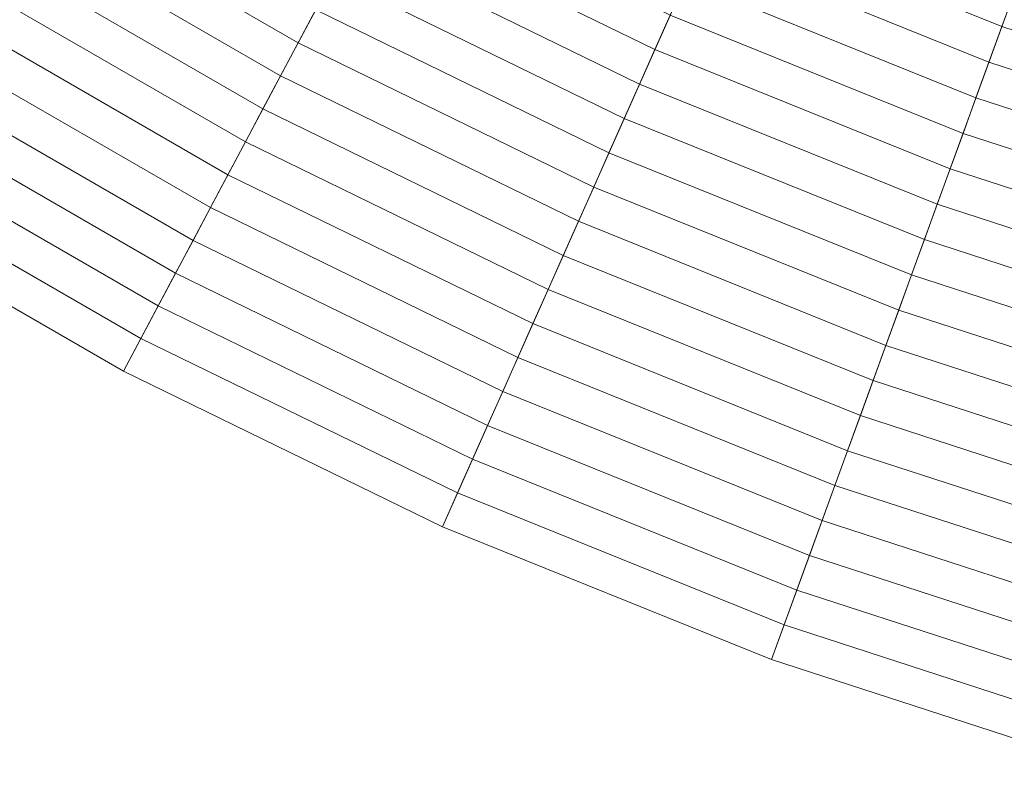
# Model space of a CAD drawing. Header units: centimetres. Extents: x -3.01 to 4.18, y -6.48 to 0.72.
# Tile 12 of 256: x -1.18 to -0.48, y -6.34 to -5.81. Entities that reach past the tile are written whole.
import ezdxf

# ---------------------------------------------------------------- set-up
doc = ezdxf.new("R2010")
doc.units = ezdxf.units.CM
doc.header["$LTSCALE"] = 2.54
doc.layers.add('Lucido design-1', color=7, linetype='Continuous')

# ---------------------------------------------------------------- blocks, each defined once
blk = doc.blocks.new('Gruppo-1')
at = {"color": 142, "linetype": 'Continuous', "lineweight": 9}
for points in [[(-1.52886, -5.79225, -13.70234), (-1.32062, -5.93271, -13.70234), (0.58522, -2.88273, -13.70234), (0.58509, -2.88265, -13.70234)], [(-1.32062, -5.93271, -13.70234), (-1.10309, -6.0583, -13.70234), (0.58535, -2.88281, -13.70234), (0.58522, -2.88273, -13.70234)], [(-1.10309, -6.0583, -13.70234), (-0.87733, -6.16841, -13.70234), (0.58548, -2.88287, -13.70234), (0.58535, -2.88281, -13.70234)], [(-0.87733, -6.16841, -13.70234), (-0.64444, -6.2625, -13.70234), (0.58562, -2.88293, -13.70234), (0.58548, -2.88287, -13.70234)], [(-0.64444, -6.2625, -13.70234), (-0.40555, -6.34012, -13.70234), (0.58577, -2.88298, -13.70234), (0.58562, -2.88293, -13.70234)], [(-1.16708, -5.68699, -13.34071), (-0.96706, -5.80246, -13.34071), (-0.97953, -5.82591, -13.3528), (-1.18115, -5.70951, -13.3528)], [(-1.18115, -5.70951, -13.3528), (-0.97953, -5.82591, -13.3528), (-0.99198, -5.84932, -13.36499), (-1.1952, -5.73199, -13.36499)], [(-0.917, -5.70831, -13.29326), (-0.71611, -5.80629, -13.29326), (-0.72698, -5.8307, -13.30498), (-0.92954, -5.7319, -13.30498)], [(-0.67247, -5.70828, -13.2473), (-0.47218, -5.7892, -13.2473), (-0.48137, -5.81446, -13.25865), (-0.6834, -5.73284, -13.25865)], [(-1.1952, -5.73199, -13.36499), (-0.99198, -5.84932, -13.36499), (-1.0044, -5.87269, -13.37726), (-1.20923, -5.75444, -13.37726)], [(-0.92954, -5.7319, -13.30498), (-0.72698, -5.8307, -13.30498), (-0.73783, -5.85507, -13.3168), (-0.94207, -5.75546, -13.3168)], [(-0.6834, -5.73284, -13.25865), (-0.48137, -5.81446, -13.25865), (-0.49055, -5.83969, -13.27009), (-0.69432, -5.75736, -13.27009)], [(-1.20923, -5.75444, -13.37726), (-1.0044, -5.87269, -13.37726), (-1.01681, -5.89603, -13.38963), (-1.22323, -5.77685, -13.38963)], [(-0.94207, -5.75546, -13.3168), (-0.73783, -5.85507, -13.3168), (-0.74866, -5.87941, -13.32871), (-0.95458, -5.77898, -13.32871)], [(-0.69432, -5.75736, -13.27009), (-0.49055, -5.83969, -13.27009), (-0.49972, -5.86487, -13.28163), (-0.70522, -5.78184, -13.28163)], [(-1.22323, -5.77685, -13.38963), (-1.01681, -5.89603, -13.38963), (-1.0292, -5.91932, -13.40209), (-1.23721, -5.79923, -13.40209)], [(-0.95458, -5.77898, -13.32871), (-0.74866, -5.87941, -13.32871), (-0.75948, -5.90371, -13.34071), (-0.96706, -5.80246, -13.34071)], [(-0.70522, -5.78184, -13.28163), (-0.49972, -5.86487, -13.28163), (-0.50887, -5.89002, -13.29326), (-0.71611, -5.80629, -13.29326)], [(-0.47218, -5.7892, -13.2473), (-0.26672, -5.85596, -13.2473), (-0.27413, -5.8818, -13.25865), (-0.48137, -5.81446, -13.25865)], [(-1.23721, -5.79923, -13.40209), (-1.0292, -5.91932, -13.40209), (-1.04157, -5.94258, -13.41464), (-1.25117, -5.82157, -13.41464)], [(-0.96706, -5.80246, -13.34071), (-0.75948, -5.90371, -13.34071), (-0.77028, -5.92797, -13.3528), (-0.97953, -5.82591, -13.3528)], [(-0.71611, -5.80629, -13.29326), (-0.50887, -5.89002, -13.29326), (-0.51801, -5.91513, -13.30498), (-0.72698, -5.8307, -13.30498)], [(-0.48137, -5.81446, -13.25865), (-0.27413, -5.8818, -13.25865), (-0.28153, -5.9076, -13.27009), (-0.49055, -5.83969, -13.27009)], [(-1.25117, -5.82157, -13.41464), (-1.04157, -5.94258, -13.41464), (-1.05391, -5.9658, -13.42729), (-1.26511, -5.84387, -13.42729)], [(-0.97953, -5.82591, -13.3528), (-0.77028, -5.92797, -13.3528), (-0.78107, -5.95219, -13.36499), (-0.99198, -5.84932, -13.36499)], [(-0.72698, -5.8307, -13.30498), (-0.51801, -5.91513, -13.30498), (-0.52713, -5.9402, -13.3168), (-0.73783, -5.85507, -13.3168)], [(-0.49055, -5.83969, -13.27009), (-0.28153, -5.9076, -13.27009), (-0.28892, -5.93336, -13.28163), (-0.49972, -5.86487, -13.28163)], [(-1.26511, -5.84387, -13.42729), (-1.05391, -5.9658, -13.42729), (-1.06624, -5.98898, -13.44002), (-1.27902, -5.86613, -13.44002)], [(-0.99198, -5.84932, -13.36499), (-0.78107, -5.95219, -13.36499), (-0.79183, -5.97637, -13.37726), (-1.0044, -5.87269, -13.37726)], [(-0.73783, -5.85507, -13.3168), (-0.52713, -5.9402, -13.3168), (-0.53624, -5.96523, -13.32871), (-0.74866, -5.87941, -13.32871)], [(-1.27902, -5.86613, -13.44002), (-1.06624, -5.98898, -13.44002), (-1.07854, -6.01213, -13.45285), (-1.29291, -5.88836, -13.45285)], [(-0.49972, -5.86487, -13.28163), (-0.28892, -5.93336, -13.28163), (-0.2963, -5.95909, -13.29326), (-0.50887, -5.89002, -13.29326)], [(-1.0044, -5.87269, -13.37726), (-0.79183, -5.97637, -13.37726), (-0.80258, -6.00051, -13.38963), (-1.01681, -5.89603, -13.38963)], [(-0.74866, -5.87941, -13.32871), (-0.53624, -5.96523, -13.32871), (-0.54534, -5.99023, -13.34071), (-0.75948, -5.90371, -13.34071)], [(-1.29291, -5.88836, -13.45285), (-1.07854, -6.01213, -13.45285), (-1.09083, -6.03523, -13.46576), (-1.30678, -5.91055, -13.46576)], [(-0.50887, -5.89002, -13.29326), (-0.2963, -5.95909, -13.29326), (-0.30366, -5.98477, -13.30498), (-0.51801, -5.91513, -13.30498)], [(-1.01681, -5.89603, -13.38963), (-0.80258, -6.00051, -13.38963), (-0.81331, -6.02462, -13.40209), (-1.0292, -5.91932, -13.40209)], [(-0.75948, -5.90371, -13.34071), (-0.54534, -5.99023, -13.34071), (-0.55442, -6.01518, -13.3528), (-0.77028, -5.92797, -13.3528)], [(-1.30678, -5.91055, -13.46576), (-1.09083, -6.03523, -13.46576), (-1.10309, -6.0583, -13.47876), (-1.32062, -5.93271, -13.47876)], [(-0.51801, -5.91513, -13.30498), (-0.30366, -5.98477, -13.30498), (-0.31102, -6.01042, -13.3168), (-0.52713, -5.9402, -13.3168)], [(-1.0292, -5.91932, -13.40209), (-0.81331, -6.02462, -13.40209), (-0.82403, -6.04868, -13.41464), (-1.04157, -5.94258, -13.41464)], [(-0.77028, -5.92797, -13.3528), (-0.55442, -6.01518, -13.3528), (-0.56349, -6.04009, -13.36499), (-0.78107, -5.95219, -13.36499)], [(-1.32062, -5.93271, -13.47876), (-1.10309, -6.0583, -13.47876), (-1.10309, -6.0583, -13.70234), (-1.32062, -5.93271, -13.70234)], [(-1.04157, -5.94258, -13.41464), (-0.82403, -6.04868, -13.41464), (-0.83472, -6.07271, -13.42729), (-1.05391, -5.9658, -13.42729)], [(-0.52713, -5.9402, -13.3168), (-0.31102, -6.01042, -13.3168), (-0.31836, -6.03603, -13.32871), (-0.53624, -5.96523, -13.32871)], [(-0.78107, -5.95219, -13.36499), (-0.56349, -6.04009, -13.36499), (-0.57255, -6.06497, -13.37726), (-0.79183, -5.97637, -13.37726)], [(-0.53624, -5.96523, -13.32871), (-0.31836, -6.03603, -13.32871), (-0.32569, -6.0616, -13.34071), (-0.54534, -5.99023, -13.34071)], [(-1.05391, -5.9658, -13.42729), (-0.83472, -6.07271, -13.42729), (-0.8454, -6.09669, -13.44002), (-1.06624, -5.98898, -13.44002)], [(-0.79183, -5.97637, -13.37726), (-0.57255, -6.06497, -13.37726), (-0.58158, -6.0898, -13.38963), (-0.80258, -6.00051, -13.38963)], [(-1.06624, -5.98898, -13.44002), (-0.8454, -6.09669, -13.44002), (-0.85606, -6.12064, -13.45285), (-1.07854, -6.01213, -13.45285)], [(-0.54534, -5.99023, -13.34071), (-0.32569, -6.0616, -13.34071), (-0.33301, -6.08712, -13.3528), (-0.55442, -6.01518, -13.3528)], [(-0.80258, -6.00051, -13.38963), (-0.58158, -6.0898, -13.38963), (-0.59061, -6.1146, -13.40209), (-0.81331, -6.02462, -13.40209)], [(-1.07854, -6.01213, -13.45285), (-0.85606, -6.12064, -13.45285), (-0.86671, -6.14454, -13.46576), (-1.09083, -6.03523, -13.46576)], [(-0.55442, -6.01518, -13.3528), (-0.33301, -6.08712, -13.3528), (-0.34032, -6.11261, -13.36499), (-0.56349, -6.04009, -13.36499)], [(-0.81331, -6.02462, -13.40209), (-0.59061, -6.1146, -13.40209), (-0.59962, -6.13935, -13.41464), (-0.82403, -6.04868, -13.41464)], [(-1.09083, -6.03523, -13.46576), (-0.86671, -6.14454, -13.46576), (-0.87733, -6.16841, -13.47876), (-1.10309, -6.0583, -13.47876)], [(-0.56349, -6.04009, -13.36499), (-0.34032, -6.11261, -13.36499), (-0.34761, -6.13805, -13.37726), (-0.57255, -6.06497, -13.37726)], [(-0.82403, -6.04868, -13.41464), (-0.59962, -6.13935, -13.41464), (-0.60861, -6.16406, -13.42729), (-0.83472, -6.07271, -13.42729)], [(-1.10309, -6.0583, -13.47876), (-0.87733, -6.16841, -13.47876), (-0.87733, -6.16841, -13.70234), (-1.10309, -6.0583, -13.70234)], [(-0.57255, -6.06497, -13.37726), (-0.34761, -6.13805, -13.37726), (-0.3549, -6.16346, -13.38963), (-0.58158, -6.0898, -13.38963)], [(-0.83472, -6.07271, -13.42729), (-0.60861, -6.16406, -13.42729), (-0.61759, -6.18873, -13.44002), (-0.8454, -6.09669, -13.44002)], [(-0.58158, -6.0898, -13.38963), (-0.3549, -6.16346, -13.38963), (-0.36217, -6.18882, -13.40209), (-0.59061, -6.1146, -13.40209)], [(-0.8454, -6.09669, -13.44002), (-0.61759, -6.18873, -13.44002), (-0.62656, -6.21336, -13.45285), (-0.85606, -6.12064, -13.45285)], [(-0.59061, -6.1146, -13.40209), (-0.36217, -6.18882, -13.40209), (-0.36943, -6.21414, -13.41464), (-0.59962, -6.13935, -13.41464)], [(-0.85606, -6.12064, -13.45285), (-0.62656, -6.21336, -13.45285), (-0.63551, -6.23795, -13.46576), (-0.86671, -6.14454, -13.46576)], [(-0.59962, -6.13935, -13.41464), (-0.36943, -6.21414, -13.41464), (-0.37668, -6.23942, -13.42729), (-0.60861, -6.16406, -13.42729)], [(-0.86671, -6.14454, -13.46576), (-0.63551, -6.23795, -13.46576), (-0.64444, -6.2625, -13.47876), (-0.87733, -6.16841, -13.47876)], [(-0.60861, -6.16406, -13.42729), (-0.37668, -6.23942, -13.42729), (-0.38392, -6.26466, -13.44002), (-0.61759, -6.18873, -13.44002)], [(-0.87733, -6.16841, -13.47876), (-0.64444, -6.2625, -13.47876), (-0.64444, -6.2625, -13.70234), (-0.87733, -6.16841, -13.70234)], [(-0.61759, -6.18873, -13.44002), (-0.38392, -6.26466, -13.44002), (-0.39114, -6.28985, -13.45285), (-0.62656, -6.21336, -13.45285)], [(-0.62656, -6.21336, -13.45285), (-0.39114, -6.28985, -13.45285), (-0.39835, -6.31501, -13.46576), (-0.63551, -6.23795, -13.46576)], [(-0.63551, -6.23795, -13.46576), (-0.39835, -6.31501, -13.46576), (-0.40555, -6.34012, -13.47876), (-0.64444, -6.2625, -13.47876)], [(-0.64444, -6.2625, -13.47876), (-0.40555, -6.34012, -13.47876), (-0.40555, -6.34012, -13.70234), (-0.64444, -6.2625, -13.70234)]]:
    blk.add_3dface(points, dxfattribs=at)

msp = doc.modelspace()

# ---------------------------------------------------------------- block references
at = {"layer": 'Lucido design-1', "color": 7}
msp.add_blockref('Gruppo-1', (0, 0), dxfattribs=at)

doc.saveas('drawing.dxf')
